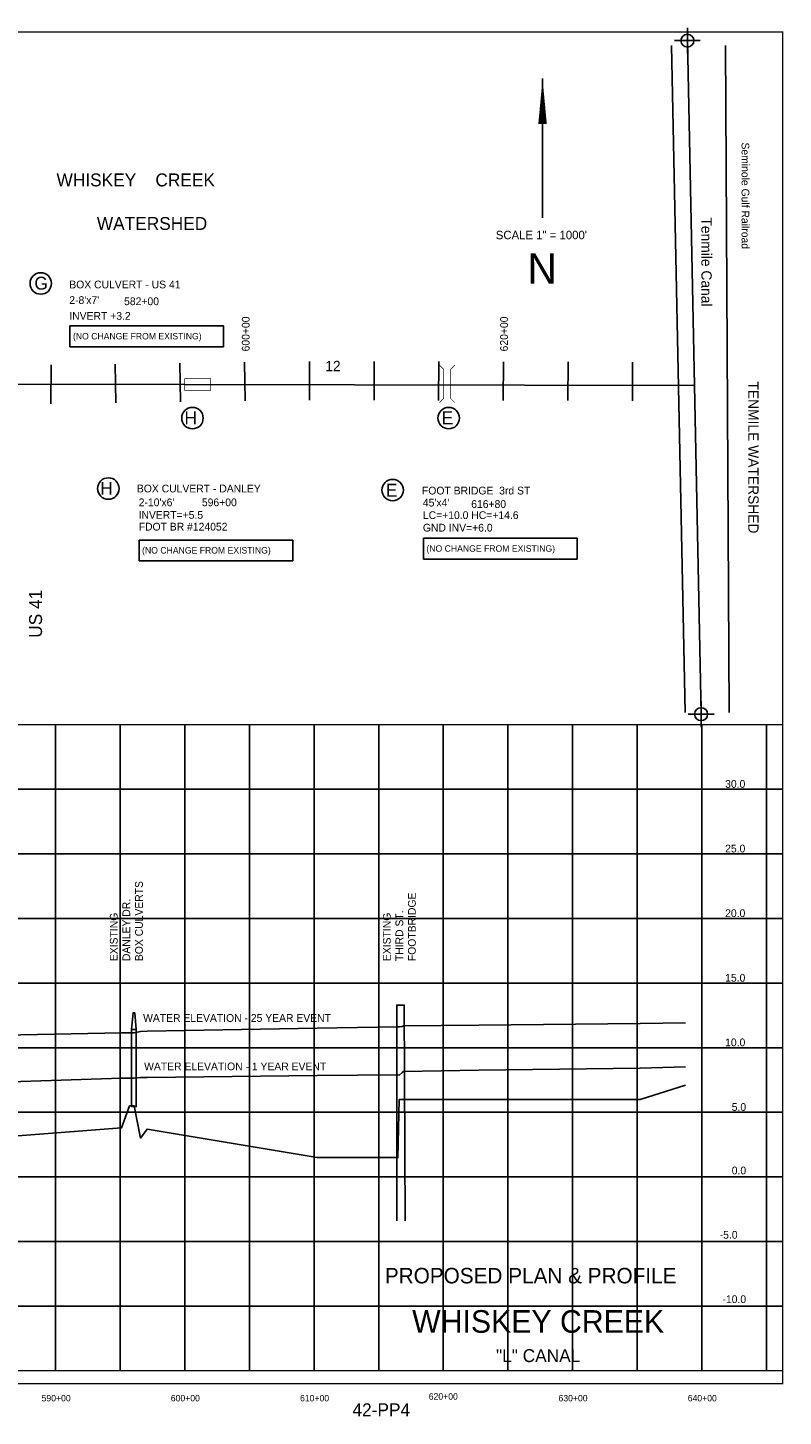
# Model space of a CAD drawing. Extents: x 204874 to 220884, y 807713 to 818458.
# Tile 2 of 2: x 215039 to 220884, y 807713 to 818458. Entities that reach past the tile are written whole.
import ezdxf
from ezdxf.enums import TextEntityAlignment as Align

# ---------------------------------------------------------------- set-up
doc = ezdxf.new("R2010")
doc.units = 0
doc.header["$LTSCALE"] = 800
doc.header["$PDMODE"] = 34
doc.header["$PDSIZE"] = 100
doc.linetypes.add('DASHED', pattern=[0])
doc.linetypes.add('STREAM', pattern=[0])
for name, color, linetype in [('BORDER', 1, 'CONTINUOUS'), ('GRID', 2, 'CONTINUOUS'), ('PROPOSED', 7, 'CONTINUOUS'), ('RR', 13, 'CONTINUOUS'), ('SEC', 2, 'CONTINUOUS'), ('STATIONS', 7, 'CONTINUOUS'), ('STRUCTTEXT', 7, 'CONTINUOUS'), ('STRUCTURES', 1, 'CONTINUOUS'), ('TEXT', 7, 'CONTINUOUS'), ('TRUNKS', 5, 'STREAM'), ('WSHEDS', 3, 'CONTINUOUS')]:
    doc.layers.add(name, color=color, linetype=linetype)

# ---------------------------------------------------------------- blocks, each defined once
blk = doc.blocks.new('BOX')
at = {"layer": 'STRUCTURES', "color": 0, "const_width": 20}
blk.add_lwpolyline([(-377, -171), (433, -171), (433, 189), (-377, 189)], close=True, dxfattribs=at)
blk = doc.blocks.new('BRIDGE')
at = {"layer": 'STRUCTURES', "color": 0, "const_width": 20}
for points in [[(-234, -534), (-101, -402), (-101, 496), (-234, 629)], [(244, -534), (112, -402), (112, 496), (244, 629)]]:
    blk.add_lwpolyline(points, dxfattribs=at)
blk = doc.blocks.new('N_ARROW')
at = {"layer": 'TEXT', "color": 0}
blk.add_line((0, 1064), (0, -16), dxfattribs=at)
blk.add_lwpolyline([(0, 1064, 0, 65.7, 0), (0, 712, 65.7, 65.7, 0)], format="xyseb", dxfattribs=at)
for s, height, p in [('SCALE 1" = 1000\'', 65.73, (-9, -181)), ('N', 235, (-3, -525))]:
    blk.add_text(s, height=height, dxfattribs=at).set_placement(p, align=Align.CENTER)
blk = doc.blocks.new('NC')
at = {"layer": 'PROPOSED', "color": 0}
for p, q in [((-193, 0), (0, 0)), ((-193, -1427), (-193, 0)), ((0, 0), (0, -1427)), ((0, -1427), (-193, -1427))]:
    blk.add_line(p, q, dxfattribs=at)
blk.add_text('(NO CHANGE FROM EXISTING)', height=60, rotation=270, dxfattribs=at).set_placement((-125, -28))

msp = doc.modelspace()

# ---------------------------------------------------------------- linework, layer by layer
at = {"layer": 'BORDER', "color": 0, "const_width": 10}
msp.add_lwpolyline([(204879, 807965), (220879, 807965), (220879, 818425), (204879, 818425)], close=True, dxfattribs=at)
for points in [[(204879, 813065), (220879, 813065)], [(204879, 808065), (220879, 808065)]]:
    msp.add_lwpolyline(points, dxfattribs=at)
at = {"layer": 'GRID', "color": 0}
for points in [[(215254, 808065), (215254, 813065)], [(215754, 808065), (215754, 813065)], [(216254, 808065), (216254, 813065)], [(216754, 808065), (216754, 813065)], [(217254, 808065), (217254, 813065)], [(217754, 808065), (217754, 813065)], [(218254, 808065), (218254, 813065)], [(218754, 808065), (218754, 813065)], [(219254, 808065), (219254, 813065)], [(219754, 808065), (219754, 813065)], [(220254, 808065), (220254, 813065)], [(220754, 808065), (220754, 813065)], [(204879, 812565), (220879, 812565)], [(204879, 812065), (220879, 812065)], [(204879, 811565), (220879, 811565)], [(204879, 811065), (220879, 811065)], [(204879, 810565), (220879, 810565)], [(204879, 810065), (220879, 810065)], [(204879, 809565), (220879, 809565)], [(204879, 809065), (220879, 809065)], [(204879, 808565), (220879, 808565)]]:
    msp.add_lwpolyline(points, dxfattribs=at)
at = {"layer": 'PROPOSED', "color": 0, "linetype": 'DASHED'}
for points in [[(217959, 809224), (217952, 810895), (217894, 810895), (217894, 809224)], [(214594, 809855), (215764, 809945), (215826, 810115), (215862, 810115), (215912, 809865), (215962, 809935), (217278, 809715), (217903, 809715), (217913, 810165), (217936, 810165), (217946, 810165), (218528, 810165), (219778, 810165), (220128, 810275)]]:
    msp.add_lwpolyline(points, dxfattribs=at)
at = {"layer": 'PROPOSED', "color": 0}
for points in [[(215842, 810705), (215854, 810835), (215866, 810835), (215878, 810705)], [(214510, 810648), (214544, 810657), (214594, 810658), (215764, 810679), (215826, 810679), (215862, 810680), (215912, 810690), (215962, 810692), (217278, 810716), (217903, 810727), (217913, 810726), (217936, 810730), (217946, 810734), (218528, 810739), (219778, 810751), (220128, 810757)], [(215878, 810705), (215878, 810109), (215842, 810109), (215842, 810705), (215878, 810705)], [(214594, 810290), (215764, 810328), (215826, 810329), (215862, 810329), (215912, 810334), (215962, 810335), (217278, 810349), (217903, 810354), (217913, 810353), (217936, 810373), (217946, 810382), (218528, 810390), (219778, 810406), (220128, 810416)]]:
    msp.add_lwpolyline(points, dxfattribs=at)
at = {"layer": 'RR', "color": 0}
msp.add_lwpolyline([(220437, 818320), (220465, 813158)], dxfattribs=at)
at = {"layer": 'SEC', "color": 0}
for p in [(220143, 818358), (220249, 813146)]:
    msp.add_point(p, dxfattribs=at)
at = {"layer": 'STATIONS', "color": 0}
for p, q in [((215219, 815848), (215218, 815548)), ((215716, 815855), (215721, 815555)), ((216216, 815863), (216221, 815563)), ((216716, 815870), (216720, 815570)), ((217219, 815875), (217218, 815575)), ((217719, 815875), (217718, 815575)), ((218219, 815874), (218218, 815574)), ((218719, 815873), (218718, 815573)), ((219219, 815872), (219218, 815572)), ((219719, 815871), (219718, 815571))]:
    msp.add_line(p, q, dxfattribs=at)
at = {"layer": 'STRUCTTEXT', "color": 0}
for centre in [(215139, 816479), (216313, 815437), (218296, 815437), (215662, 814892), (217862, 814880)]:
    msp.add_circle(centre, 83.1, dxfattribs=at)
at = {"layer": 'TRUNKS', "color": 0}
for points in [[(220143, 818358), (220249, 813146)], [(206784, 815603), (213619, 815701), (220197, 815690)]]:
    msp.add_lwpolyline(points, dxfattribs=at)
at = {"layer": 'WSHEDS', "color": 0}
msp.add_lwpolyline([(220125, 813158), (220020, 818320, -0.010788)], format="xyb", dxfattribs=at)

# ---------------------------------------------------------------- block references
at = {"layer": 'PROPOSED', "color": 0, "xscale": 0.83333333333, "yscale": 0.83333333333, "zscale": 0.83333333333, "rotation": 90}
for p in [(215365, 816150), (215900, 814493), (218100, 814507)]:
    msp.add_blockref('NC', p, dxfattribs=at)
at = {"layer": 'STRUCTURES', "color": 0, "xscale": 0.25, "yscale": 0.25, "zscale": 0.25}
for name, p in [('BRIDGE', (218282, 815690)), ('BOX', (216346, 815695))]:
    msp.add_blockref(name, p, dxfattribs=at)
at = {"layer": 'TEXT', "color": 0}
msp.add_blockref('N_ARROW', (219022, 817002), dxfattribs=at)

# ---------------------------------------------------------------- texts
at = {"layer": 'PROPOSED', "color": 0}
for s, p in [('WATER ELEVATION - 25 YEAR EVENT', (215931, 810765)), ('WATER ELEVATION - 1 YEAR EVENT', (215939, 810390))]:
    msp.add_text(s, height=60, dxfattribs=at).set_placement(p)
for s, height, p in [('PROPOSED PLAN & PROFILE', 120, (218930, 808741)), ('-10.0', 60, (220506, 808589)), ('42-PP4', 100, (217774, 807713))]:
    msp.add_text(s, height=height, dxfattribs=at).set_placement(p, align=Align.CENTER)
at = {"layer": 'STATIONS', "color": 0}
for s, p in [('600+00', (216755, 816088)), ('620+00', (218754, 816088))]:
    msp.add_text(s, height=60, rotation=89.9058, dxfattribs=at).set_placement(p, align=Align.CENTER)
at = {"layer": 'STRUCTTEXT', "color": 0}
for s, height, p in [('G', 99.8, (215090, 816431)), ('BOX CULVERT - US 41', 60, (215360, 816441)), ("2-8'x7'", 60, (215360, 816320)), ('582+00', 60, (215784, 816311)), ('INVERT +3.2', 60, (215360, 816198)), ('H', 99.8, (216251, 815389)), ('E', 99.8, (218242, 815389)), ('H', 99.8, (215600, 814844)), ('BOX CULVERT - DANLEY', 60, (215883, 814862)), ('E', 99.8, (217810, 814829)), ('FOOT BRIDGE  3rd ST', 60, (218089, 814846)), ("2-10'x6'", 60, (215897, 814755)), ('596+00', 60, (216386, 814755)), ("45'x4'", 60, (218096, 814753)), ('616+80', 60, (218470, 814742)), ('INVERT=+5.5', 60, (215896, 814658)), ('LC=+10.0 HC=+14.6', 60, (218096, 814656)), ('FDOT BR #124052', 60, (215897, 814567)), ('GND INV=+6.0', 60, (218096, 814559))]:
    msp.add_text(s, height=height, dxfattribs=at).set_placement(p)
for s, p in [('BOX CULVERTS', (215929, 811235)), ('DANLEY DR.', (215831, 811235)), ('FOOTBRIDGE', (218041, 811235)), ('EXISTING', (215734, 811235)), ('EXISTING', (217847, 811235)), ('THIRD ST.', (217944, 811235))]:
    msp.add_text(s, height=60, rotation=90, dxfattribs=at).set_placement(p)
at = {"layer": 'TEXT', "color": 0}
for s, height, rotation, p in [('Seminole Gulf Railroad', 60, 270, (220562, 817570)), ('TENMILE WATERSHED', 80, 270, (220614, 815721)), ('US 41', 100, 90, (215149, 813737))]:
    msp.add_text(s, height=height, rotation=rotation, dxfattribs=at).set_placement(p)
for s, height, p in [('WHISKEY    CREEK', 100, (215261, 817230)), ('WATERSHED', 100, (215573, 816893)), ('30.0', 60, (220435, 812576)), ('25.0', 60, (220435, 812076)), ('20.0', 60, (220435, 811576)), ('15.0', 60, (220435, 811076)), ('10.0', 60, (220435, 810576)), ('5.0', 60, (220486, 810076)), ('0.0', 60, (220486, 809585)), ('-5.0', 60, (220393, 809087))]:
    msp.add_text(s, height=height, dxfattribs=at).set_placement(p)
for s, height, p in [('12', 80, (217400, 815800)), ('WHISKEY CREEK', 175, (218988, 808359)), ('"L" CANAL', 100, (218988, 808132)), ('590+00', 50, (215258, 807828)), ('600+00', 50, (216258, 807828)), ('610+00', 50, (217258, 807828)), ('620+00', 50, (218254, 807841)), ('630+00', 50, (219258, 807828)), ('640+00', 50, (220258, 807828))]:
    msp.add_text(s, height=height, dxfattribs=at).set_placement(p, align=Align.CENTER)
at = {"layer": 'TRUNKS', "color": 0}
msp.add_text('Tenmile Canal', height=80, rotation=270, dxfattribs=at).set_placement((220251, 816990))

doc.saveas('drawing.dxf')
